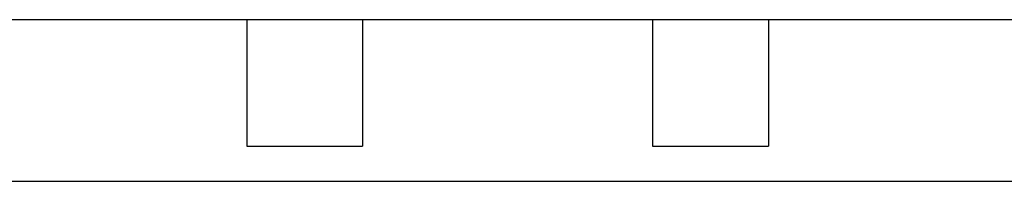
# Model space of a CAD drawing. Extents: x 784 to 1207, y 24 to 294.
# Tile 76 of 217: x 897.291 to 899.417, y 261.211 to 261.56. Entities that reach past the tile are written whole.
import ezdxf

# ---------------------------------------------------------------- set-up
doc = ezdxf.new("R2010")
doc.units = 0
doc.header["$LTSCALE"] = 4
doc.header["$MEASUREMENT"] = 0
doc.layers.get('0').update_dxf_attribs({"linetype": 'CONTINUOUS'})

msp = doc.modelspace()

# ---------------------------------------------------------------- linework, layer by layer
for p, q in [((938.2448, 261.56), (866.3278, 261.56)), ((897.7817, 261.56), (897.7817, 261.2866)), ((898.0317, 261.56), (898.0317, 261.2866)), ((898.6577, 261.56), (898.6577, 261.2866)), ((898.9077, 261.56), (898.9077, 261.2866)), ((897.7817, 261.2866), (898.0317, 261.2866)), ((898.6577, 261.2866), (898.9077, 261.2866)), ((866.3245, 261.2108), (901.115, 261.2108))]:
    msp.add_line(p, q)

doc.saveas('drawing.dxf')
